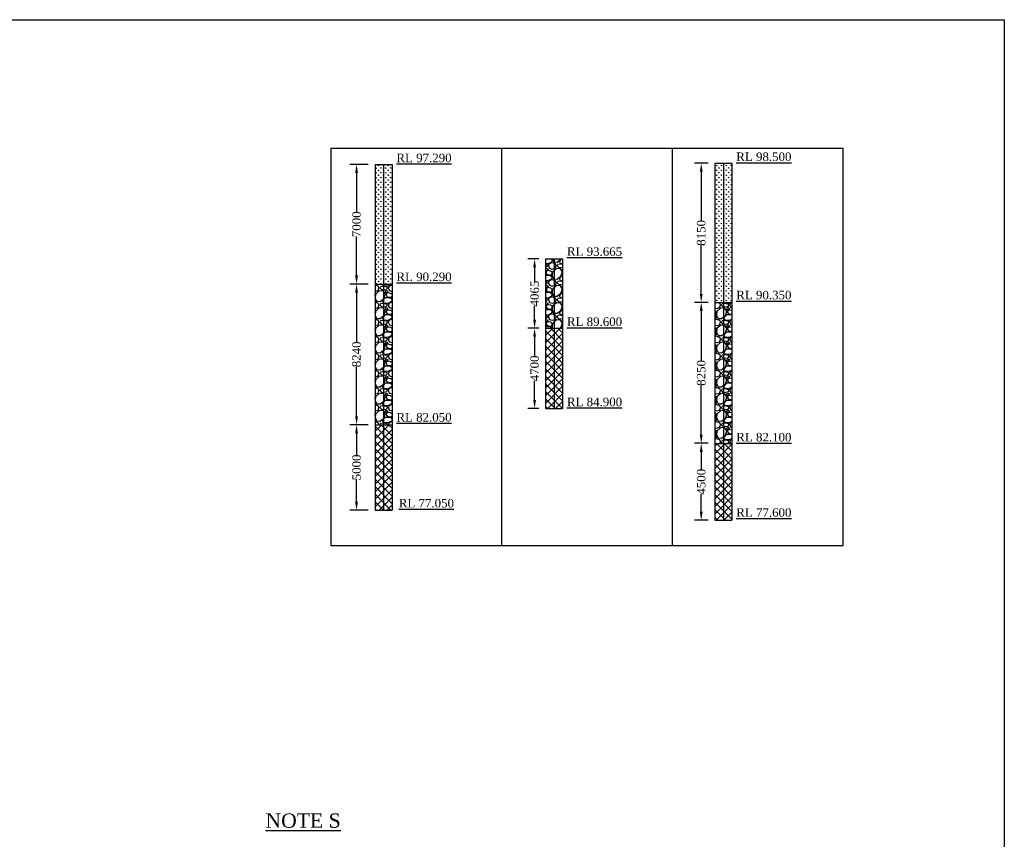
# Model space of a CAD drawing. Header units: millimetres. Extents: x 103078 to 3617165, y -104267 to 1061793.
# Tile 10 of 10: x 2095692 to 2153361, y 1013380 to 1061379. Entities that reach past the tile are written whole.
import ezdxf
from ezdxf import colors
from ezdxf.entities.mleader import LeaderData, LeaderLine
from ezdxf.math import Vec2, Vec3

# ---------------------------------------------------------------- set-up
doc = ezdxf.new("R2010")
doc.units = ezdxf.units.MM
doc.header["$MEASUREMENT"] = 0
doc.styles.get("Standard").update_dxf_attribs({"font": 'times.ttf'})
doc.styles.add('style1', font='txt.shx', dxfattribs={"height": 1})
doc.dimstyles.new('RH SCALL', dxfattribs={"dimtxt": 500, "dimasz": 500, "dimexe": 400, "dimexo": 400, "dimgap": 0.09, "dimtad": 0, "dimdec": 0, "dimzin": 4, "dimdsep": 46, "dimtxsty": 'Standard', "dimcen": 0, "dimadec": 0, "dimazin": 1, "dimtfac": 1, "dimtdec": 0, "dimtix": 1, "dimtofl": 0, "dimtmove": 0, "dimatfit": 3, "dimfxl": 300, "dimtolj": 1, "dimtzin": 0, "dimarcsym": 0})
pattern_1 = [(90, (-15493.56, 957649.47), (-141.421356, 141.421356), [37.5, -245.342713]), (45, (-15493.56, 957649.47), (-141.421356, 141.421356), [37.5, -162.5]), (135, (-15493.56, 957649.47), (-141.421356, -141.421356), [37.5, -162.5])]
pattern_2 = [(228.0127875, (-14773.556, 958649.47), (-8000, -9000), [134.536, -13319.08805]), (184.9697407, (-14863.556, 958549.47), (12000, 1000), [230.868, -22855.92476]), (132.510447, (-15093.556, 958529.47), (10000, -11000), [162.788, -16116.0326]), (267.273689, (-15483.556, 958279.47), (1000, 20000), [210.238, -20813.55804]), (292.8336542, (-15493.556, 958069.47), (-5000, 12000), [206.155, -20409.37313]), (357.273689, (-15413.556, 957879.47), (-20000, 1000), [210.238, -20813.55804]), (37.6942405, (-15203.556, 957869.47), (-13000, -10000), [278.029, -27524.84855]), (72.2553284, (-14983.556, 958039.47), (7000, 22000), [262.488, -25986.3215]), (121.4295656, (-14903.556, 958289.47), (-8000, 13000), [210.95, -20884.0731]), (175.2363583, (-15013.556, 958469.47), (11000, -1000), [240.832, -11800.7626]), (222.3974378, (-15253.556, 958489.47), (-12000, -11000), [311.448, -30833.375]), (138.814075, (-14493.56, 958269.47), (-7000, 6000), [106.301, -10523.8448]), (171.4692344, (-14573.556, 958339.47), (13000, -2000), [202.237, -20021.5114]), (225, (-14773.56, 958369.5), (-1e-13, -1000), [141.421, -1272.79256]), (203.1985905, (-14843.56, 958489.47), (5000, 2000), [76.158, -7539.6151]), (291.801409, (-14913.56, 958459.47), (-1000, 3000), [107.703, -5277.4618]), (30.9637565, (-14873.56, 958359.47), (3000, 2000), [174.929, -5656.0229]), (161.565051, (-14723.56, 958449.47), (2000, -1000), [126.491, -3035.78666]), (16.3895403, (-15493.556, 958459.47), (10000, 3000), [177.2, -17542.84515]), (70.346176, (-15323.556, 958509.47), (-4000, -11000), [148.661, -14717.40775]), (293.1985905, (-14723.56, 958649.47), (-2000, 5000), [152.315, -7463.4581]), (343.6104597, (-14663.556, 958509.47), (-10000, 3000), [177.2, -17542.84515]), (339.443955, (-15493.56, 957839.47), (-5000, 2000), [170.88, -8373.12375]), (294.7751406, (-15333.556, 957779.47), (-5000, 11000), [143.178, -14174.64306]), (66.8014095, (-14713.56, 957649.47), (2000, 5000), [152.315, -7463.4581]), (17.3540246, (-14653.556, 957789.47), (-13000, -4000), [167.631, -16595.4236]), (69.443955, (-15203.56, 957649.47), (-2000, -5000), [85.44, -8458.56375]), (101.309932, (-14773.56, 957649.47), (-1000, 4000), [50.99, -5048.0295]), (165.963757, (-14783.56, 957699.47), (3000, -1000), [206.155, -3916.95063]), (186.009006, (-14983.556, 957749.47), (10000, 1000), [191.05, -18913.92317]), (303.690068, (-14873.56, 958269.47), (-1000, 2000), [144.222, -3461.32928]), (353.1572266, (-14793.556, 958149.47), (17000, -2000), [251.794, -24927.56262]), (60.945396, (-14543.56, 958119.47), (-4000, -7000), [102.956, -10192.67414]), (90, (-14493.6, 958209.5), (-1000, 1000), [60, -940]), (120.256437, (-15003.556, 957779.47), (4000, -7000), [138.924, -13753.52]), (48.0127875, (-15073.556, 957899.47), (8000, 9000), [269.072, -13184.55205]), (0, (-14893.6, 958099.5), (1000, 1000), [260, -740]), (325.3048465, (-14633.556, 958099.47), (10000, -7000), [158.114, -15653.2743]), (254.054604, (-14503.56, 958009.47), (-1000, -4000), [145.602, -7134.5079]), (207.6459754, (-14543.556, 957869.47), (-19000, -10000), [237.065, -23469.4742]), (175.4260787, (-14753.556, 957759.47), (-13000, 1000), [250.799, -24829.0734])]

# ---------------------------------------------------------------- blocks, each defined once
blk = doc.blocks.new('*D25')
at = {"color": 0, "linetype": 'Continuous', "lineweight": -2, "ltscale": 10000, "transparency": 16777216}
for p, q in [((2126094, 1043307), (2125450, 1043307)), ((2125850, 1042807), (2125850, 1041677)), ((2125850, 1039107), (2125850, 1040238)), ((2126094, 1038607), (2125450, 1038607))]:
    blk.add_line(p, q, dxfattribs=at)
at = {"color": 0, "linetype": 'Continuous', "ltscale": 10000, "transparency": 16777216}
for points in [[(2125766, 1042807), (2125933, 1042807), (2125850, 1043307)], [(2125766, 1039107), (2125933, 1039107), (2125850, 1038607)]]:
    blk.add_solid(points, dxfattribs=at)
at = {"layer": 'Defpoints', "color": 0, "linetype": 'Continuous', "ltscale": 10000, "transparency": 16777216}
for p in [(2126494, 1043307), (2125850, 1038607), (2126494, 1038607)]:
    blk.add_point(p, dxfattribs=at)
at = {"color": 0, "linetype": 'Continuous', "ltscale": 10000, "transparency": 16777216, "insert": (2125850, 1040957), "char_height": 500, "attachment_point": 5, "rotation": 90}
blk.add_mtext('\\A1;4700', dxfattribs=at)
blk = doc.blocks.new('*D26')
at = {"color": 0, "linetype": 'Continuous', "lineweight": -2, "ltscale": 10000, "transparency": 16777216}
for p, q in [((2126094, 1047372), (2125450, 1047372)), ((2125850, 1046872), (2125850, 1046048)), ((2125850, 1043807), (2125850, 1044631)), ((2126094, 1043307), (2125450, 1043307))]:
    blk.add_line(p, q, dxfattribs=at)
at = {"color": 0, "linetype": 'Continuous', "ltscale": 10000, "transparency": 16777216}
for points in [[(2125766, 1046872), (2125933, 1046872), (2125850, 1047372)], [(2125766, 1043807), (2125933, 1043807), (2125850, 1043307)]]:
    blk.add_solid(points, dxfattribs=at)
at = {"layer": 'Defpoints', "color": 0, "linetype": 'Continuous', "ltscale": 10000, "transparency": 16777216}
for p in [(2126494, 1047372), (2125850, 1043307), (2126494, 1043307)]:
    blk.add_point(p, dxfattribs=at)
at = {"color": 0, "linetype": 'Continuous', "ltscale": 10000, "transparency": 16777216, "insert": (2125850, 1045340), "char_height": 500, "attachment_point": 5, "rotation": 90}
blk.add_mtext('\\A1;4065', dxfattribs=at)
blk = doc.blocks.new('*D27')
at = {"color": 0, "linetype": 'Continuous', "lineweight": -2, "ltscale": 10000, "transparency": 16777216}
for p, q in [((2116107, 1052899), (2115022, 1052899)), ((2115422, 1052399), (2115422, 1050110)), ((2115422, 1046399), (2115422, 1048687)), ((2116107, 1045899), (2115022, 1045899))]:
    blk.add_line(p, q, dxfattribs=at)
at = {"color": 0, "linetype": 'Continuous', "ltscale": 10000, "transparency": 16777216}
for points in [[(2115339, 1052399), (2115506, 1052399), (2115422, 1052899)], [(2115339, 1046399), (2115506, 1046399), (2115422, 1045899)]]:
    blk.add_solid(points, dxfattribs=at)
at = {"layer": 'Defpoints', "color": 0, "linetype": 'Continuous', "ltscale": 10000, "transparency": 16777216}
for p in [(2116507, 1052899), (2115422, 1045899), (2116507, 1045899)]:
    blk.add_point(p, dxfattribs=at)
at = {"color": 0, "linetype": 'Continuous', "ltscale": 10000, "transparency": 16777216, "insert": (2115422, 1049399), "char_height": 500, "attachment_point": 5, "rotation": 90}
blk.add_mtext('\\A1;7000', dxfattribs=at)
blk = doc.blocks.new('*D28')
at = {"color": 0, "linetype": 'Continuous', "lineweight": -2, "ltscale": 10000, "transparency": 16777216}
for p, q in [((2116107, 1045899), (2115022, 1045899)), ((2115422, 1045399), (2115422, 1042482)), ((2115422, 1038159), (2115422, 1041076)), ((2116107, 1037659), (2115022, 1037659))]:
    blk.add_line(p, q, dxfattribs=at)
at = {"color": 0, "linetype": 'Continuous', "ltscale": 10000, "transparency": 16777216}
for points in [[(2115339, 1045399), (2115506, 1045399), (2115422, 1045899)], [(2115339, 1038159), (2115506, 1038159), (2115422, 1037659)]]:
    blk.add_solid(points, dxfattribs=at)
at = {"layer": 'Defpoints', "color": 0, "linetype": 'Continuous', "ltscale": 10000, "transparency": 16777216}
for p in [(2116507, 1045899), (2115422, 1037659), (2116507, 1037659)]:
    blk.add_point(p, dxfattribs=at)
at = {"color": 0, "linetype": 'Continuous', "ltscale": 10000, "transparency": 16777216, "insert": (2115422, 1041779), "char_height": 500, "attachment_point": 5, "rotation": 90}
blk.add_mtext('\\A1;8240', dxfattribs=at)
blk = doc.blocks.new('*D29')
at = {"color": 0, "linetype": 'Continuous', "lineweight": -2, "ltscale": 10000, "transparency": 16777216}
for p, q in [((2116107, 1037659), (2115021, 1037659)), ((2115421, 1037159), (2115421, 1035867)), ((2115421, 1033159), (2115421, 1034451)), ((2116107, 1032659), (2115021, 1032659))]:
    blk.add_line(p, q, dxfattribs=at)
at = {"color": 0, "linetype": 'Continuous', "ltscale": 10000, "transparency": 16777216}
for points in [[(2115338, 1037159), (2115505, 1037159), (2115421, 1037659)], [(2115338, 1033159), (2115505, 1033159), (2115421, 1032659)]]:
    blk.add_solid(points, dxfattribs=at)
at = {"layer": 'Defpoints', "color": 0, "linetype": 'Continuous', "ltscale": 10000, "transparency": 16777216}
for p in [(2116507, 1037659), (2115421, 1032659), (2116507, 1032659)]:
    blk.add_point(p, dxfattribs=at)
at = {"color": 0, "linetype": 'Continuous', "ltscale": 10000, "transparency": 16777216, "insert": (2115421, 1035159), "char_height": 500, "attachment_point": 5, "rotation": 90}
blk.add_mtext('\\A1;5000', dxfattribs=at)
blk = doc.blocks.new('*D30')
at = {"color": 0, "linetype": 'Continuous', "lineweight": -2, "ltscale": 10000, "transparency": 16777216}
for p, q in [((2136011, 1052969), (2135209, 1052969)), ((2135609, 1052469), (2135609, 1049597)), ((2135609, 1045319), (2135609, 1048191)), ((2136011, 1044819), (2135209, 1044819))]:
    blk.add_line(p, q, dxfattribs=at)
at = {"color": 0, "linetype": 'Continuous', "ltscale": 10000, "transparency": 16777216}
for points in [[(2135526, 1052469), (2135693, 1052469), (2135609, 1052969)], [(2135526, 1045319), (2135693, 1045319), (2135609, 1044819)]]:
    blk.add_solid(points, dxfattribs=at)
at = {"layer": 'Defpoints', "color": 0, "linetype": 'Continuous', "ltscale": 10000, "transparency": 16777216}
for p in [(2136411, 1052969), (2135609, 1044819), (2136411, 1044819)]:
    blk.add_point(p, dxfattribs=at)
at = {"color": 0, "linetype": 'Continuous', "ltscale": 10000, "transparency": 16777216, "insert": (2135609, 1048894), "char_height": 500, "attachment_point": 5, "rotation": 90}
blk.add_mtext('\\A1;8150', dxfattribs=at)
blk = doc.blocks.new('*D31')
at = {"color": 0, "linetype": 'Continuous', "lineweight": -2, "ltscale": 10000, "transparency": 16777216}
for p, q in [((2136011, 1044819), (2135209, 1044819)), ((2135609, 1044319), (2135609, 1041397)), ((2135609, 1037069), (2135609, 1039991)), ((2136011, 1036569), (2135209, 1036569))]:
    blk.add_line(p, q, dxfattribs=at)
at = {"color": 0, "linetype": 'Continuous', "ltscale": 10000, "transparency": 16777216}
for points in [[(2135526, 1044319), (2135693, 1044319), (2135609, 1044819)], [(2135526, 1037069), (2135693, 1037069), (2135609, 1036569)]]:
    blk.add_solid(points, dxfattribs=at)
at = {"layer": 'Defpoints', "color": 0, "linetype": 'Continuous', "ltscale": 10000, "transparency": 16777216}
for p in [(2136411, 1044819), (2135609, 1036569), (2136411, 1036569)]:
    blk.add_point(p, dxfattribs=at)
at = {"color": 0, "linetype": 'Continuous', "ltscale": 10000, "transparency": 16777216, "insert": (2135609, 1040694), "char_height": 500, "attachment_point": 5, "rotation": 90}
blk.add_mtext('\\A1;8250', dxfattribs=at)
blk = doc.blocks.new('*D32')
at = {"color": 0, "linetype": 'Continuous', "lineweight": -2, "ltscale": 10000, "transparency": 16777216}
for p, q in [((2136011, 1036569), (2135209, 1036569)), ((2135609, 1036069), (2135609, 1035038)), ((2135609, 1032569), (2135609, 1033599)), ((2136011, 1032069), (2135209, 1032069))]:
    blk.add_line(p, q, dxfattribs=at)
at = {"color": 0, "linetype": 'Continuous', "ltscale": 10000, "transparency": 16777216}
for points in [[(2135526, 1036069), (2135693, 1036069), (2135609, 1036569)], [(2135526, 1032569), (2135693, 1032569), (2135609, 1032069)]]:
    blk.add_solid(points, dxfattribs=at)
at = {"layer": 'Defpoints', "color": 0, "linetype": 'Continuous', "ltscale": 10000, "transparency": 16777216}
for p in [(2136411, 1036569), (2135609, 1032069), (2136411, 1032069)]:
    blk.add_point(p, dxfattribs=at)
at = {"color": 0, "linetype": 'Continuous', "ltscale": 10000, "transparency": 16777216, "insert": (2135609, 1034319), "char_height": 500, "attachment_point": 5, "rotation": 90}
blk.add_mtext('\\A1;4500', dxfattribs=at)

msp = doc.modelspace()

# ---------------------------------------------------------------- hatches: boundary and pattern name
at = {"linetype": 'Continuous', "ltscale": 10000}
h = msp.add_hatch(dxfattribs=at)
h.set_pattern_fill('GRASS', scale=200)
h.set_pattern_definition(pattern_1)
h.paths.add_polyline_path([(2117006.6, 1052899), (2116506.6, 1052899), (2116506.6, 1045899), (2117006.6, 1045899)])
h.paths.add_polyline_path([(2117506.6, 1052899), (2117006.6, 1052899), (2117006.6, 1045899), (2117506.6, 1045899)])
h = msp.add_hatch(dxfattribs=at)
h.set_pattern_fill('GRASS', scale=200)
h.set_pattern_definition(pattern_1)
h.paths.add_polyline_path([(2136910.8, 1052968.8), (2136410.8, 1052968.8), (2136410.8, 1044818.8), (2136910.8, 1044818.8)])
h.paths.add_polyline_path([(2136910.8, 1044818.8), (2137410.8, 1044818.8), (2137410.8, 1052968.8), (2136910.8, 1052968.8), (2136910.8, 1051533.6)])
h = msp.add_hatch(dxfattribs=at)
h.set_pattern_fill('GRAVEL', scale=1000)
h.set_pattern_definition([(228.0127875, (473598.4, 92959.5), (-8000, -9000), [134.536, -13319.08805]), (184.9697407, (473508.4, 92859.503), (12000, 1000), [230.868, -22855.92476]), (132.510447, (473278.4, 92839.503), (10000, -11000), [162.788, -16116.0326]), (267.273689, (472888.4, 92589.503), (1000, 20000), [210.238, -20813.55804]), (292.8336542, (472878.4, 92379.503), (-5000, 12000), [206.155, -20409.37313]), (357.273689, (472958.4, 92189.503), (-20000, 1000), [210.238, -20813.55804]), (37.6942405, (473168.4, 92179.503), (-13000, -10000), [278.029, -27524.84855]), (72.2553284, (473388.4, 92349.503), (7000, 22000), [262.488, -25986.3215]), (121.4295656, (473468.4, 92599.503), (-8000, 13000), [210.95, -20884.0731]), (175.2363583, (473358.4, 92779.5), (11000, -1000), [240.832, -11800.7626]), (222.3974378, (473118.4, 92799.503), (-12000, -11000), [311.448, -30833.375]), (138.814075, (473878.4, 92579.5), (-7000, 6000), [106.301, -10523.8448]), (171.4692344, (473798.4, 92649.503), (13000, -2000), [202.237, -20021.5114]), (225, (473598.4, 92679.5), (-1e-13, -1000), [141.421, -1272.79256]), (203.1985905, (473528.4, 92799.5), (5000, 2000), [76.158, -7539.6151]), (291.80141, (473458.4, 92769.5), (-1000, 3000), [107.703, -5277.4618]), (30.963757, (473498.4, 92669.5), (3000, 2000), [174.929, -5656.0229]), (161.565051, (473648.4, 92759.5), (2000, -1000), [126.491, -3035.78666]), (16.3895403, (472878.4, 92769.503), (10000, 3000), [177.2, -17542.84515]), (70.346176, (473048.4, 92819.5), (-4000, -11000), [148.661, -14717.40775]), (293.1985905, (473648.4, 92959.5), (-2000, 5000), [152.315, -7463.4581]), (343.6104597, (473708.4, 92819.503), (-10000, 3000), [177.2, -17542.84515]), (339.443955, (472878.4, 92149.5), (-5000, 2000), [170.88, -8373.12375]), (294.7751406, (473038.4, 92089.5), (-5000, 11000), [143.178, -14174.64306]), (66.8014095, (473658.4, 91959.5), (2000, 5000), [152.315, -7463.4581]), (17.3540246, (473718.4, 92099.503), (-13000, -4000), [167.631, -16595.4236]), (69.443955, (473168.4, 91959.5), (-2000, -5000), [85.44, -8458.56375]), (101.309932, (473598.4, 91959.5), (-1000, 4000), [50.99, -5048.0295]), (165.963757, (473588.4, 92009.5), (3000, -1000), [206.155, -3916.9506]), (186.009006, (473388.4, 92059.503), (10000, 1000), [191.05, -18913.9232]), (303.690068, (473498.4, 92579.5), (-1000, 2000), [144.222, -3461.3293]), (353.1572266, (473578.4, 92459.503), (17000, -2000), [251.794, -24927.5626]), (60.945396, (473828.4, 92429.5), (-4000, -7000), [102.956, -10192.67414]), (90, (473878.4, 92519.5), (-1000, 1000), [60, -940]), (120.256437, (473368.4, 92089.5), (4000, -7000), [138.924, -13753.52]), (48.0127875, (473298.4, 92209.5), (8000, 9000), [269.072, -13184.55205]), (0, (473478.4, 92409.5), (1000, 1000), [260, -740]), (325.3048465, (473738.4, 92409.5), (10000, -7000), [158.114, -15653.2743]), (254.054604, (473868.4, 92319.5), (-1000, -4000), [145.602, -7134.5079]), (207.6459754, (473828.4, 92179.503), (-19000, -10000), [237.065, -23469.4742]), (175.4260787, (473618.4, 92069.503), (-13000, 1000), [250.799, -24829.0734])])
h.paths.add_polyline_path([(2126993.6, 1047372.1), (2126493.6, 1047372.1), (2126493.6, 1043307.1), (2126993.6, 1043307.1)])
h.paths.add_polyline_path([(2126993.6, 1043307.1), (2127493.6, 1043307.1), (2127493.6, 1047372.1), (2126993.6, 1047372.1), (2126993.6, 1045286.9)])
h = msp.add_hatch(dxfattribs=at)
h.set_pattern_fill('GRAVEL', scale=1000)
h.set_pattern_definition(pattern_2)
h.paths.add_polyline_path([(2117006.6, 1045899), (2116506.6, 1045899), (2116506.6, 1037659), (2117006.6, 1037659)])
h.paths.add_polyline_path([(2117006.6, 1037659), (2117506.6, 1037659), (2117506.6, 1045899), (2117006.6, 1045899)])
h = msp.add_hatch(dxfattribs=at)
h.set_pattern_fill('GRAVEL', scale=1000)
h.set_pattern_definition(pattern_2)
h.paths.add_polyline_path([(2136910.8, 1044818.8), (2136410.8, 1044818.8), (2136410.8, 1036568.8), (2136910.8, 1036568.8)])
h.paths.add_polyline_path([(2137410.8, 1044818.8), (2136910.8, 1044818.8), (2136910.8, 1036568.8), (2137410.8, 1036568.8)])
h = msp.add_hatch(dxfattribs=at)
h.set_pattern_fill('ANSI37', scale=2500)
h.set_pattern_definition([(45, (472878.4, 91959.5), (-220.97087, 220.97087), []), (135, (472878.4, 91959.5), (-220.97087, -220.97087), [])])
h.paths.add_polyline_path([(2126493.6, 1038607.1), (2126993.6, 1038607.1), (2126993.6, 1043307.1), (2126493.6, 1043307.1)])
h.paths.add_polyline_path([(2126993.6, 1038607.1), (2127493.6, 1038607.1), (2127493.6, 1043307.1), (2126993.6, 1043307.1)])
h = msp.add_hatch(dxfattribs=at)
h.set_pattern_fill('ANSI37', scale=2500)
h.set_pattern_definition([(45, (-15493.56, 957649.47), (-220.97087, 220.97087), []), (135, (-15493.56, 957649.47), (-220.97087, -220.97087), [])])
h.paths.add_polyline_path([(2117006.6, 1037659), (2116506.6, 1037659), (2116506.6, 1032659), (2117006.6, 1032659)])
h.paths.add_polyline_path([(2117006.6, 1032659), (2117506.6, 1032659), (2117506.6, 1037659), (2117006.6, 1037659)])
h.paths.add_polyline_path([(2136410.8, 1032068.8), (2136910.8, 1032068.8), (2136910.8, 1036568.8), (2136410.8, 1036568.8)])
h.paths.add_polyline_path([(2136910.8, 1032068.8), (2137410.8, 1032068.8), (2137410.8, 1036568.8), (2136910.8, 1036568.8)])

# ---------------------------------------------------------------- linework, layer by layer
for p, q in [((1976829.1, 1061378.6, 872.2), (2153360.8, 1061378.6, 872.2)), ((2153360.8, 1061378.6, -523.5), (2153360.8, 932046.1, 872.2)), ((2113924, 1053849.3), (2113924, 1030582.7)), ((2113924, 1053849.3), (2143924, 1053849.3)), ((2123924, 1030582.7), (2123924, 1053849.3)), ((2133924, 1030582.7), (2133924, 1053849.3)), ((2143924, 1030582.7), (2143924, 1053849.3)), ((2116506.6, 1052899), (2117506.6, 1052899)), ((2116506.6, 1052899), (2116506.6, 1032659)), ((2117006.6, 1052899), (2117006.6, 1032659)), ((2117506.6, 1052899), (2117506.6, 1032659)), ((2136410.8, 1052968.8), (2137410.8, 1052968.8)), ((2136410.8, 1052968.8), (2136410.8, 1032068.8)), ((2136910.8, 1052968.8), (2136910.8, 1032068.8)), ((2137410.8, 1052968.8), (2137410.8, 1032068.8)), ((2126493.6, 1047372.1), (2126493.6, 1038607.1)), ((2126493.6, 1047372.1), (2127493.6, 1047372.1)), ((2126993.6, 1047372.1), (2126993.6, 1038607.1)), ((2127493.6, 1047372.1), (2127493.6, 1038607.1)), ((2116506.6, 1045899), (2117506.6, 1045899)), ((2136410.8, 1044818.8), (2137410.8, 1044818.8)), ((2126493.6, 1043307.1), (2127493.6, 1043307.1)), ((2126493.6, 1038607.1), (2127493.6, 1038607.1)), ((2116506.6, 1037659), (2117506.6, 1037659)), ((2136410.8, 1036568.8), (2137410.8, 1036568.8)), ((2116506.6, 1032659), (2117506.6, 1032659)), ((2136410.8, 1032068.8), (2137410.8, 1032068.8)), ((2113924, 1030582.7), (2143924, 1030582.7))]:
    msp.add_line(p, q, dxfattribs=at)

# ---------------------------------------------------------------- texts
at = {"color": 0, "char_height": 500, "attachment_point": 1}
for s, insert in [('{\\LRL 98.500}', (2137663.2, 1053602.3)), ('{\\LRL 97.290}', (2117759, 1053532.5)), ('{\\LRL 93.665}', (2127746, 1048050.2)), ('{\\LRL 90.290}', (2117759, 1046570.4)), ('{\\LRL 90.350}', (2137663.2, 1045502.7)), ('{\\LRL 89.600}', (2127746, 1043940.6)), ('{\\LRL 84.900}', (2127746, 1039240.6)), ('{\\LRL 82.050}', (2117759, 1038344.2)), ('{\\LRL 82.100}', (2137663.2, 1037178.8)), ('{\\LRL 77.050}', (2117898.4, 1033314.5)), ('{\\LRL 77.600}', (2137663.2, 1032767.6))]:
    msp.add_mtext(s, dxfattribs=dict(at, insert=insert))
at = {"insert": (2110088.9, 1014895.1), "char_height": 839.808, "attachment_point": 1, "style": 'style1'}
msp.add_mtext('{\\fTimes New Roman|b0|i0|c0|p18;\\LNOTE S}', dxfattribs=at)

# ---------------------------------------------------------------- dimensions: what is measured, and where the dimension line sits
at = {"linetype": 'Continuous', "ltscale": 10000}
for base, p1, p2, picture, middle in [((2115422.2, 1045899), (2116506.6, 1052899), (2116506.6, 1045899), '*D27', (2115422.2, 1049399)), ((2135609.3, 1044818.8), (2136410.8, 1052968.8), (2136410.8, 1044818.8), '*D30', (2135609.3, 1048893.8)), ((2125849.5, 1043307.1), (2126493.6, 1047372.1), (2126493.6, 1043307.1), '*D26', (2125849.5, 1045339.6)), ((2115422.2, 1037659), (2116506.6, 1045899), (2116506.6, 1037659), '*D28', (2115422.2, 1041779)), ((2135609.3, 1036568.8), (2136410.8, 1044818.8), (2136410.8, 1036568.8), '*D31', (2135609.3, 1040693.8)), ((2125849.5, 1038607.1), (2126493.6, 1043307.1), (2126493.6, 1038607.1), '*D25', (2125849.5, 1040957.1)), ((2115421.2, 1032659), (2116506.6, 1037659), (2116506.6, 1032659), '*D29', (2115421.2, 1035159)), ((2135609.3, 1032068.8), (2136410.8, 1036568.8), (2136410.8, 1032068.8), '*D32', (2135609.3, 1034318.8))]:
    dim = msp.add_linear_dim(base=base, p1=p1, p2=p2, angle=90, dimstyle='RH SCALL', dxfattribs=at)
    dim.commit()
    dim.dimension.update_dxf_attribs({"geometry": picture, "text_midpoint": middle})

# ---------------------------------------------------------------- leaders
ml = msp.add_multileader_mtext('Standard', dxfattribs=at)
ml.set_content('', color=256)
ml.set_leader_properties()
ml.build(insert=Vec2(0, 0))
ml.multileader.update_dxf_attribs({"text_right_attachment_type": 6, "dogleg_length": 0.36, "arrow_head_size": 0.18})
ctx = ml.context
ctx.base_point, ctx.char_height, ctx.arrow_head_size, ctx.landing_gap_size, ctx.plane_origin = Vec3(2117007, 1051463.8), 0.18, 0.18, 0.09, Vec3(2117006.6, 1052899)
ctx.right_attachment = 6
notes = []
notes.append((ctx, [(0, (1, 1, 0), (2117006.6, 1051463.8), (1, 0), 0.36, [(0, [(2117006.6, 1052899)], 0, [])])]))
ctx.mtext.insert, ctx.mtext.flow_direction = Vec3(2117007.1, 1051463.9), 5
ml = msp.add_multileader_mtext('Standard', dxfattribs=at)
ml.set_content('', color=256)
ml.set_leader_properties()
ml.build(insert=Vec2(0, 0))
ml.multileader.update_dxf_attribs({"text_right_attachment_type": 6, "dogleg_length": 0.36, "arrow_head_size": 0.18})
ctx = ml.context
ctx.base_point, ctx.char_height, ctx.arrow_head_size, ctx.landing_gap_size, ctx.plane_origin = Vec3(2136911.1, 1051533.6), 0.18, 0.18, 0.09, Vec3(2136910.8, 1052968.8)
ctx.right_attachment = 6
notes.append((ctx, [(0, (1, 1, 0), (2136910.8, 1051533.6), (1, 0), 0.36, [(0, [(2136910.8, 1052968.8)], 0, [])])]))
ctx.mtext.insert, ctx.mtext.flow_direction = Vec3(2136911.2, 1051533.7), 5
ml = msp.add_multileader_mtext('Standard', dxfattribs=at)
ml.set_content('', color=256)
ml.set_leader_properties()
ml.build(insert=Vec2(0, 0))
ml.multileader.update_dxf_attribs({"text_right_attachment_type": 6, "dogleg_length": 0.36, "arrow_head_size": 0.18})
ctx = ml.context
ctx.base_point, ctx.char_height, ctx.arrow_head_size, ctx.landing_gap_size, ctx.plane_origin = Vec3(2126994, 1045286.9), 0.18, 0.18, 0.09, Vec3(2126993.6, 1046722.1)
ctx.right_attachment = 6
notes.append((ctx, [(0, (1, 1, 0), (2126993.6, 1045286.9), (1, 0), 0.36, [(0, [(2126993.6, 1047372.1)], 0, [])])]))
ctx.mtext.insert, ctx.mtext.flow_direction = Vec3(2126994.1, 1045287), 5
for ctx, leaders in notes:
    for number, flags, end, landing, length, lines in leaders:
        leader = LeaderData()
        leader.index, (leader.has_last_leader_line, leader.has_dogleg_vector, leader.attachment_direction) = number, flags
        leader.last_leader_point, leader.dogleg_vector, leader.dogleg_length = Vec3(end), Vec3(landing), length
        for number, points, colour, breaks in lines:
            line = LeaderLine()
            line.index, line.vertices, line.color, line.breaks = number, Vec3.list(points), colors.encode_raw_color(colour), breaks
            leader.lines.append(line)
        ctx.leaders.append(leader)

doc.saveas('drawing.dxf')
